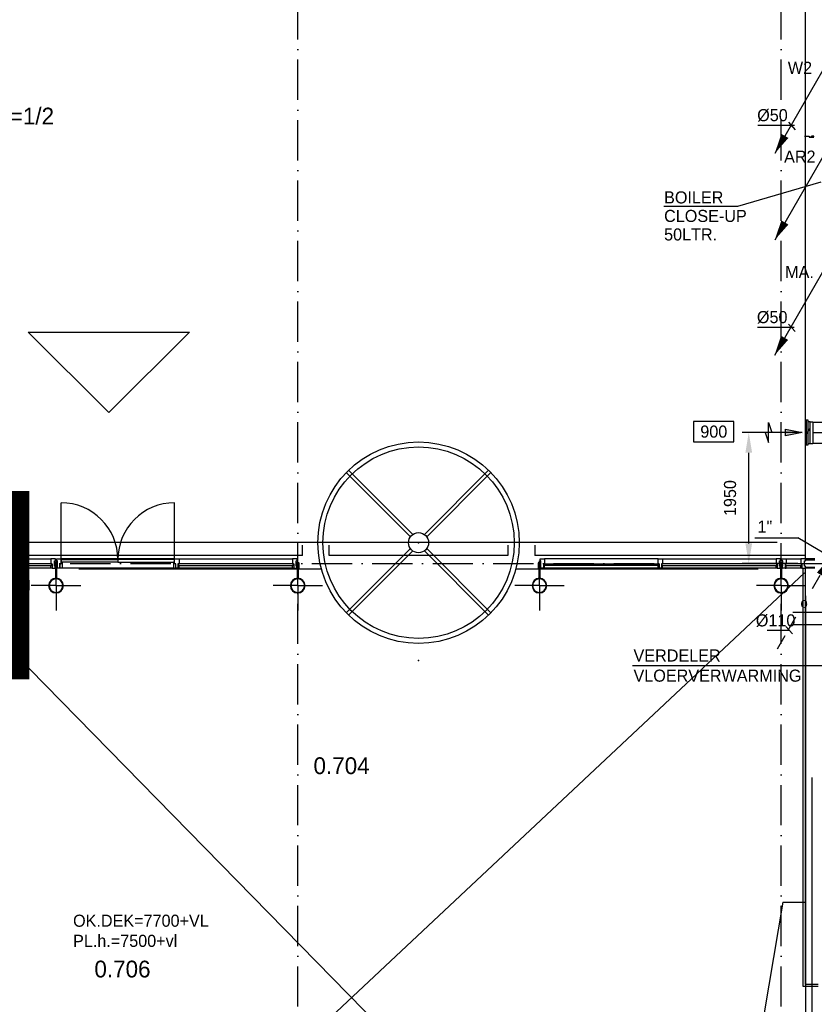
# Model space of a CAD drawing. Extents: x 25315 to 170951, y 867852 to 951952.
# Tile 85 of 119: x 87783 to 99617, y 922464 to 937125. Entities that reach past the tile are written whole.
import ezdxf
from ezdxf.enums import TextEntityAlignment as Align

# ---------------------------------------------------------------- set-up
doc = ezdxf.new("R2010")
doc.units = 0
doc.header["$LTSCALE"] = 100
for name, pattern in [('2322107', [2000, 1000, 1000]), ('2322108', [7, 5, -2]), ('CENTER2', [11.25, 7.5, -1.25, 1.25, -1.25]), ('CENTER4', [5, 3.125, -0.625, 0.625, -0.625]), ('DASHDOT', [9, 6, -1.5, 0, -1.5]), ('DOT2', [1.25, 0, -1.25])]:
    doc.linetypes.add(name, pattern=pattern)
doc.layers.get('0').update_dxf_attribs({"linetype": 'CONTINUOUS'})
doc.layers.get('DEFPOINTS').update_dxf_attribs({"linetype": 'CONTINUOUS'})
for name, color, linetype in [('AL$7----_STRAMIEN', 1, 'DASHDOT'), ('BOUW', 8, 'CONTINUOUS'), ('WI561---', 1, 'CONTINUOUS'), ('WL5233--', 4, 'CONTINUOUS'), ('WL524---', 4, 'CONTINUOUS'), ('WL532---', 4, 'CONTINUOUS'), ('WL561---', 4, 'CONTINUOUS'), ('WL561---_AANVOER', 4, 'CONTINUOUS'), ('WL561---_RETOUR', 4, 'CONTINUOUS'), ('WL570---', 3, 'CONTINUOUS'), ('WL570---_HARTLIJN', 7, 'CONTINUOUS'), ('WL570---_RETOUR', 3, 'CONTINUOUS'), ('WL570---_TOEVOER', 3, 'CONTINUOUS'), ('WM521---', 1, 'CONTINUOUS'), ('WM570---', 1, 'CONTINUOUS')]:
    doc.layers.add(name, color=color, linetype=linetype)
doc.styles.add('BURO-018', font='BUROFONT.shx', dxfattribs={"height": 180})
doc.styles.add('BURO-025', font='BUROFONT.shx', dxfattribs={"height": 250})
doc.dimstyles.new('CEES', dxfattribs={"dimscale": 100, "dimtxt": 3, "dimasz": 3, "dimexe": 1, "dimexo": 1, "dimgap": 1.5, "dimtad": 0, "dimdec": 0, "dimzin": 0, "dimtxsty": 'BURO-018', "dimcen": -3, "dimdle": 1.25, "dimclrd": 1, "dimclre": 1, "dimclrt": 1, "dimazin": 3, "dimtfac": 0.75, "dimtdec": 0, "dimtofl": 0, "dimtmove": 0, "dimatfit": 3, "dimtvp": 1.5, "dimtolj": 1, "dimtzin": 0})

# ---------------------------------------------------------------- blocks, each defined once
blk = doc.blocks.new('2322401')
at = {"color": 0, "linetype": 'CONTINUOUS'}
for p, q in [((-0.5, 0.5, 1), (-0.5, 0.5)), ((-0.5, 0.5, 1), (-0.5, -0.5, 1)), ((0.5, 0.5, 1), (-0.5, 0.5, 1)), ((0.5, 0.5), (-0.5, 0.5)), ((-0.5, 0.5), (-0.5, -0.5)), ((0.5, 0.5, 1), (0.5, 0.5)), ((0.5, -0.5, 1), (0.5, 0.5, 1)), ((0.5, -0.5), (0.5, 0.5)), ((-0.5, -0.5, 1), (-0.5, -0.5)), ((-0.5, -0.5, 1), (0.5, -0.5, 1)), ((-0.5, -0.5), (0.5, -0.5)), ((0.5, -0.5, 1), (0.5, -0.5))]:
    blk.add_line(p, q, dxfattribs=at)
blk = doc.blocks.new('CVHATCH4')
at = {"color": 0, "linetype": 'DOT2'}
blk.add_lwpolyline([(-0.5, 0, 1, 1, 0), (0.5, 0, 1, 1, 0)], format="xyseb", dxfattribs=at)
blk = doc.blocks.new('LDV2121')
at = {"color": 0, "linetype": 'CONTINUOUS'}
blk.add_line((-0.25, -0.43), (-6.75, -11.69), dxfattribs=at)
blk.add_lwpolyline([(-6.75, -11.69, 0, 1, 0), (-5.5, -9.53, 1, 1, 0)], format="xyseb", dxfattribs=at)
blk.add_circle((0, 0), 0.5, dxfattribs=at)
blk = doc.blocks.new('LDV4123')
at = {"color": 0, "linetype": 'CONTINUOUS'}
for p, q in [((-0.25, -0.43), (-1.19, -2.06)), ((-1.56, -2.71), (-2.5, -4.33)), ((-5.44, -9.42), (-4.5, -7.79)), ((-6.75, -11.69), (-5.81, -10.07))]:
    blk.add_line(p, q, dxfattribs=at)
blk.add_lwpolyline([(-0.25, -0.43, 0, 1, 0), (-1.5, -2.6, 1, 1, 0)], format="xyseb", dxfattribs=at)
blk.add_circle((0, 0), 0.5, dxfattribs=at)
at = {"color": 0, "linetype": 'CONTINUOUS', "style": 'BURO-018'}
blk.add_attdef('LD_TEXT1', text='', height=1.8, dxfattribs=at).set_placement((-3.5, -6.06), align=Align.MIDDLE)
blk = doc.blocks.new('LU-PIJL6')
at = {"color": 0, "linetype": 'CONTINUOUS'}
for p, q in [((-5, -1.5), (-5, 1.5)), ((-5, 1.5), (-4.5, 0)), ((0, 0), (-7.5, 0)), ((-5.5, 0), (-5, -1.5)), ((-2.5, -0.5), (-2.5, 0.5)), ((-2.5, 0.5), (0, 0)), ((0, 0), (-2.5, -0.5))]:
    blk.add_line(p, q, dxfattribs=at)
blk.add_solid([(-2.5, 0.5), (-2.5, -0.5), (0, 0)], dxfattribs=at)
blk = doc.blocks.new('LU-VENTIEL-145')
at = {"color": 0, "linetype": 'CONTINUOUS'}
for p, q in [((0, 162.5), (-30, 162.5)), ((-30, 162.5), (-30, -162.5)), ((30, 182.5), (0, 182.5)), ((0, 182.5), (0, -182.5)), ((30, -182.5), (30, 182.5)), ((-30, -162.5), (0, -162.5)), ((0, -182.5), (30, -182.5))]:
    blk.add_line(p, q, dxfattribs=at)
blk = doc.blocks.new('LU-ORND')
at = {"color": 0, "linetype": 'CONTINUOUS'}
for p, q in [((-3, 1.5), (-3, -1.5)), ((3, 1.5), (-3, 1.5)), ((3, -1.5), (3, 1.5)), ((-3, -1.5), (3, -1.5))]:
    blk.add_line(p, q, dxfattribs=at)
blk = doc.blocks.new('CVRINFO2')
at = {"color": 0, "linetype": 'CONTINUOUS', "style": 'BURO-025'}
for tag, p in [('CV_TEXT125', (0, 0)), ('CV_TEXT225', (0, -4.17)), ('CV_TEXT325', (0, -8.33)), ('CV_TEXT425', (0, -12.5))]:
    blk.add_attdef(tag, p, '', height=2.5, dxfattribs=at)
blk = doc.blocks.new('LU-1D-K-13B')
at = {"color": 0, "linetype": 'CONTINUOUS'}
for p, q in [((-0.5, 157.5), (0.5, 157.5)), ((-0.5, -157.5), (0.5, -157.5))]:
    blk.add_line(p, q, dxfattribs=at)
at = {"layer": 'WL570---_HARTLIJN', "linetype": 'CENTER2'}
blk.add_line((-0.5, 0), (0.5, 0), dxfattribs=at)
blk = doc.blocks.new('*D461')
at = {"color": 1, "linetype": 'BYBLOCK'}
for p, q in [((99370, 625104), (98541, 625104)), ((98641, 623454), (98641, 624804)), ((99370, 623154), (98541, 623154))]:
    blk.add_line(p, q, dxfattribs=at)
for points in [[(98591, 624804), (98691, 624804), (98641, 625104)], [(98591, 623454), (98691, 623454), (98641, 623154)]]:
    blk.add_solid(points, dxfattribs=at)
at = {"layer": 'DEFPOINTS', "color": 0, "linetype": 'BYBLOCK'}
for p in [(98641, 625104), (99470, 625104), (99470, 623154)]:
    blk.add_point(p, dxfattribs=at)
at = {"color": 1, "linetype": 'BYBLOCK', "insert": (98363, 624129), "char_height": 180, "attachment_point": 5, "rotation": 90, "style": 'BURO-018'}
blk.add_mtext('\\A1;1950', dxfattribs=at)

msp = doc.modelspace()

# ---------------------------------------------------------------- linework, layer by layer
at = {"layer": 'AL$7----_STRAMIEN', "color": 1}
msp.add_line((54329.2, 929027.5), (144123.6, 929027.5), dxfattribs=at)
for points in [[(91923.6, 908027.5), (91923.6, 949018.6)], [(91923.6, 908027.5), (91923.6, 949018.6)], [(99123.6, 908027.5), (99123.6, 949018.6)], [(99123.6, 908027.5), (99123.6, 949018.6)]]:
    msp.add_lwpolyline(points, dxfattribs=at)
at = {"layer": 'BOUW'}
for p, q in [((99483.6, 929097.7), (99483.6, 946967.7)), ((99471, 935392.7), (99478, 935392.7)), ((99478, 935392.7), (99482, 935392.7)), ((99482, 935392.7), (99490, 935392.7)), ((99490, 935392.7), (99543, 935392.7)), ((99543, 935392.7), (99543, 935375.7)), ((99573, 935392.7), (99573, 935375.7)), ((99610, 935392.7), (99573, 935392.7)), ((99610, 935380.7), (99610, 935392.7)), ((99543, 935375.7), (99610, 935375.7)), ((99571, 935377.7), (99545, 935377.7)), ((99573, 935375.7), (99605, 935375.7)), ((99605, 935380.7), (99610, 935380.7)), ((99605, 935375.7), (99605, 935380.7)), ((99544.9, 931032.6), (99494.9, 930957.6)), ((93636.7, 929459.9), (92680.8, 930415.9)), ((93810.5, 929459.9), (94766.4, 930415.9)), ((93601.3, 929424.6), (92645.4, 930380.5)), ((93845.9, 929424.6), (94801.8, 930380.5)), ((88399.6, 929087), (88399.6, 929932.3)), ((90090.1, 929087), (90090.1, 929932.3)), ((83561.9, 929346.2), (99061.9, 929346.2)), ((91993.6, 929148.5), (91993.6, 929298.5)), ((92393.6, 929148.5), (92393.6, 929298.6)), ((93601.3, 929250.8), (92645.4, 928294.8)), ((93845.9, 929250.8), (94801.8, 928294.8)), ((95053.6, 929298.6), (95053.6, 929148.5)), ((95453.6, 929298.5), (95453.6, 929148.5)), ((91993.6, 929148.5), (84363.6, 929148.5)), ((88332.6, 929097), (88399.6, 929097)), ((88332.6, 929067.5), (88332.6, 929097)), ((90090.1, 929097), (88399.6, 929097)), ((88399.6, 929097), (88399.6, 929025)), ((88399.6, 929087), (89244.8, 929087)), ((88399.6, 929047), (88399.6, 929087)), ((89244.8, 929087), (89244.8, 929047)), ((90090.1, 929087), (89244.8, 929087)), ((89244.8, 929087), (89244.8, 929047)), ((90090.1, 929097), (90157.1, 929097)), ((90090.1, 929025), (90090.1, 929097)), ((90090.1, 929047), (90090.1, 929087)), ((90157.1, 929097), (91847.6, 929097)), ((90157.1, 929097), (90157.1, 929025)), ((91847.6, 929097), (91847.6, 929025)), ((91914.6, 929097), (91847.6, 929097)), ((91914.6, 929067.5), (91914.6, 929097)), ((95053.6, 929148.5), (92393.6, 929148.5)), ((93636.7, 929215.4), (92680.8, 928259.5)), ((93810.5, 929215.4), (94766.4, 928259.5)), ((99483.6, 929148.5), (95453.6, 929148.5)), ((95532.6, 929097), (95599.6, 929097)), ((95532.6, 929067.5), (95532.6, 929097)), ((97290.1, 929097), (95599.6, 929097)), ((95599.6, 929097), (95599.6, 929025)), ((97290.1, 929097), (97357.1, 929097)), ((97290.1, 929025), (97290.1, 929097)), ((97357.1, 929097), (99047.6, 929097)), ((97357.1, 929097), (97357.1, 929025)), ((99047.6, 929097), (99047.6, 929025)), ((99114.6, 929097), (99047.6, 929097)), ((99114.6, 929067.5), (99114.6, 929097)), ((99132.6, 929097), (99199.6, 929097)), ((99132.6, 929067.5), (99132.6, 929097)), ((99199.6, 929097), (99416.6, 929097)), ((99199.6, 929097), (99199.6, 929025)), ((99416.6, 929097), (99416.6, 929025)), ((99483.6, 929097), (99416.6, 929097)), ((99624.6, 929097.7), (99483.6, 929097.7)), ((99483.6, 929097.7), (99483.6, 929082.7)), ((99483.6, 929067.5), (99483.6, 929097)), ((88304, 929033.9), (88304, 928963.5)), ((88307.2, 929033.9), (88307.2, 928963.5)), ((88339.2, 929038.7), (88308.8, 929038.7)), ((88339.2, 929035.5), (88308.8, 929035.5)), ((88308.8, 928961.9), (88339.2, 928961.9)), ((88308.8, 928958.7), (88339.2, 928958.7)), ((88318.8, 928958.7), (88329, 928958.7)), ((88318.8, 928807.8), (88318.8, 928958.7)), ((88323.8, 928698.3), (88323.8, 929066.2)), ((88329, 928958.7), (88329, 928807.8)), ((88346.6, 929067.5), (88332.6, 929067.5)), ((88332.6, 928987.5), (88346.6, 928987.5)), ((88332.6, 928958), (88332.6, 928987.5)), ((88382.6, 928958), (88332.6, 928958)), ((88340.8, 928963.5), (88340.8, 929033.9)), ((88344, 928963.5), (88344, 929033.9)), ((88346.6, 928987.5), (88346.6, 929067.5)), ((88382.6, 929025), (88382.6, 928958)), ((88399.6, 929025), (88382.6, 929025)), ((88382.6, 929025), (88399.6, 929025)), ((88382.6, 928958), (88382.6, 929025)), ((88416.6, 928958), (88382.6, 928958)), ((89244.8, 929047), (88399.6, 929047)), ((88399.6, 929025), (88399.6, 929047)), ((88399.6, 929047), (88416.6, 929047)), ((90090.1, 928958), (88399.6, 928958)), ((88416.6, 929047), (88416.6, 928958)), ((88664.9, 928948.5), (92268.8, 928948.5)), ((89244.8, 929047), (90090.1, 929047)), ((90073.1, 929047), (90073.1, 928958)), ((90090.1, 929047), (90073.1, 929047)), ((90073.1, 928958), (90107.1, 928958)), ((90090.1, 929025), (90090.1, 929047)), ((90107.1, 929025), (90090.1, 929025)), ((90107.1, 929025), (90090.1, 929025)), ((90107.1, 928958), (90107.1, 929025)), ((90107.1, 928958), (90107.1, 929025)), ((90140.1, 928958), (90107.1, 928958)), ((90140.1, 929025), (90140.1, 928958)), ((90157.1, 929025), (90140.1, 929025)), ((90140.1, 929025), (90140.1, 928996)), ((90157.1, 929025), (90140.1, 929025)), ((90157.1, 928996), (90140.1, 928996)), ((90140.1, 928996), (90140.1, 928958)), ((90140.1, 928996), (90157.1, 928996)), ((90140.1, 928958), (90157.1, 928958)), ((91860.6, 929021), (90144.1, 929021)), ((90144.1, 929021), (90157.1, 929021)), ((90144.1, 929000), (90144.1, 929021)), ((90144.1, 929021), (90144.1, 929000)), ((90144.1, 929000), (91860.6, 929000)), ((90157.1, 929000), (90144.1, 929000)), ((90157.1, 929021), (90157.1, 929025)), ((90157.1, 928996), (90157.1, 929000)), ((90157.1, 928958), (90157.1, 928996)), ((91847.6, 928958), (90157.1, 928958)), ((91847.6, 929025), (91864.6, 929025)), ((91847.6, 929025), (91864.6, 929025)), ((91847.6, 929021), (91847.6, 929025)), ((91860.6, 929021), (91847.6, 929021)), ((91847.6, 929000), (91860.6, 929000)), ((91847.6, 928996), (91847.6, 929000)), ((91864.6, 928996), (91847.6, 928996)), ((91847.6, 928996), (91864.6, 928996)), ((91847.6, 928958), (91847.6, 928996)), ((91864.6, 928958), (91847.6, 928958)), ((91860.6, 929000), (91860.6, 929021)), ((91860.6, 929000), (91860.6, 929021)), ((91864.6, 929025), (91864.6, 928958)), ((91864.6, 929025), (91864.6, 928996)), ((91864.6, 928996), (91864.6, 928958)), ((91864.6, 928958), (91914.6, 928958)), ((91900.6, 929067.5), (91914.6, 929067.5)), ((91900.6, 928987.5), (91900.6, 929067.5)), ((91914.6, 928987.5), (91900.6, 928987.5)), ((91904, 929033.9), (91904, 928963.5)), ((91907.2, 929033.9), (91907.2, 928963.5)), ((91939.2, 929038.7), (91908.8, 929038.7)), ((91939.2, 929035.5), (91908.8, 929035.5)), ((91908.8, 928961.9), (91939.2, 928961.9)), ((91908.8, 928958.7), (91939.2, 928958.7)), ((91914.6, 928958), (91914.6, 928987.5)), ((91918.8, 928958.7), (91929, 928958.7)), ((91918.8, 928807.8), (91918.8, 928958.7)), ((91923.8, 928698.3), (91923.8, 929066.2)), ((91929, 928958.7), (91929, 928807.8)), ((91940.8, 928963.5), (91940.8, 929033.9)), ((91944, 928963.5), (91944, 929033.9)), ((95174.7, 928948.5), (98782.3, 928948.5)), ((95504, 929033.9), (95504, 928963.5)), ((95507.2, 929033.9), (95507.2, 928963.5)), ((95539.2, 929038.7), (95508.8, 929038.7)), ((95539.2, 929035.5), (95508.8, 929035.5)), ((95508.8, 928961.9), (95539.2, 928961.9)), ((95508.8, 928958.7), (95539.2, 928958.7)), ((95518.8, 928958.7), (95529, 928958.7)), ((95518.8, 928807.8), (95518.8, 928958.7)), ((95523.8, 928698.3), (95523.8, 929066.2)), ((95529, 928958.7), (95529, 928807.8)), ((95546.6, 929067.5), (95532.6, 929067.5)), ((95532.6, 928987.5), (95546.6, 928987.5)), ((95532.6, 928958), (95532.6, 928987.5)), ((95582.6, 928958), (95532.6, 928958)), ((95540.8, 928963.5), (95540.8, 929033.9)), ((95544, 928963.5), (95544, 929033.9)), ((95546.6, 928987.5), (95546.6, 929067.5)), ((95582.6, 929025), (95582.6, 928996)), ((95599.6, 929025), (95582.6, 929025)), ((95582.6, 929025), (95582.6, 928958)), ((95599.6, 929025), (95582.6, 929025)), ((95582.6, 928996), (95599.6, 928996)), ((95599.6, 928996), (95582.6, 928996)), ((95582.6, 928996), (95582.6, 928958)), ((95582.6, 928958), (95599.6, 928958)), ((95586.6, 929021), (97303.1, 929021)), ((95586.6, 929021), (95599.6, 929021)), ((95586.6, 929000), (95586.6, 929021)), ((95586.6, 929000), (95586.6, 929021)), ((97303.1, 929000), (95586.6, 929000)), ((95599.6, 929000), (95586.6, 929000)), ((95599.6, 929021), (95599.6, 929025)), ((95599.6, 928996), (95599.6, 929000)), ((95599.6, 928958), (95599.6, 928996)), ((97290.1, 928958), (95599.6, 928958)), ((97290.1, 929025), (97307.1, 929025)), ((97290.1, 929021), (97290.1, 929025)), ((97307.1, 929025), (97290.1, 929025)), ((97303.1, 929021), (97290.1, 929021)), ((97290.1, 929000), (97303.1, 929000)), ((97290.1, 928996), (97290.1, 929000)), ((97290.1, 928996), (97307.1, 928996)), ((97290.1, 928958), (97290.1, 928996)), ((97307.1, 928996), (97290.1, 928996)), ((97307.1, 928958), (97290.1, 928958)), ((97303.1, 929000), (97303.1, 929021)), ((97303.1, 929021), (97303.1, 929000)), ((97307.1, 929025), (97307.1, 928996)), ((97307.1, 928958), (97307.1, 929025)), ((97307.1, 928996), (97307.1, 928958)), ((97340.1, 928958), (97307.1, 928958)), ((97340.1, 929025), (97340.1, 928958)), ((97357.1, 929025), (97340.1, 929025)), ((97340.1, 929025), (97340.1, 928996)), ((97357.1, 929025), (97340.1, 929025)), ((97357.1, 928996), (97340.1, 928996)), ((97340.1, 928996), (97340.1, 928958)), ((97340.1, 928996), (97357.1, 928996)), ((97340.1, 928958), (97357.1, 928958)), ((99060.6, 929021), (97344.1, 929021)), ((97344.1, 929021), (97344.1, 929000)), ((97344.1, 929021), (97357.1, 929021)), ((97344.1, 929000), (97344.1, 929021)), ((97344.1, 929000), (99060.6, 929000)), ((97357.1, 929000), (97344.1, 929000)), ((97357.1, 929021), (97357.1, 929025)), ((97357.1, 928996), (97357.1, 929000)), ((97357.1, 928958), (97357.1, 928996)), ((99047.6, 928958), (97357.1, 928958)), ((99047.6, 929025), (99064.6, 929025)), ((99047.6, 929025), (99064.6, 929025)), ((99047.6, 929021), (99047.6, 929025)), ((99060.6, 929021), (99047.6, 929021)), ((99047.6, 929000), (99060.6, 929000)), ((99047.6, 928996), (99047.6, 929000)), ((99064.6, 928996), (99047.6, 928996)), ((99047.6, 928996), (99064.6, 928996)), ((99047.6, 928958), (99047.6, 928996)), ((99064.6, 928958), (99047.6, 928958)), ((99060.6, 929000), (99060.6, 929021)), ((99060.6, 929000), (99060.6, 929021)), ((99064.6, 929025), (99064.6, 928958)), ((99064.6, 929025), (99064.6, 928996)), ((99064.6, 928996), (99064.6, 928958)), ((99064.6, 928958), (99114.6, 928958)), ((99100.6, 929067.5), (99114.6, 929067.5)), ((99100.6, 928987.5), (99100.6, 929067.5)), ((99114.6, 928987.5), (99100.6, 928987.5)), ((99104, 929033.9), (99104, 928963.5)), ((99107.2, 929033.9), (99107.2, 928963.5)), ((99139.2, 929038.7), (99108.8, 929038.7)), ((99139.2, 929035.5), (99108.8, 929035.5)), ((99108.8, 928961.9), (99139.2, 928961.9)), ((99108.8, 928958.7), (99139.2, 928958.7)), ((99114.6, 928958), (99114.6, 928987.5)), ((99118.8, 928958.7), (99129, 928958.7)), ((99118.8, 928807.8), (99118.8, 928958.7)), ((99123.8, 928698.3), (99123.8, 929066.2)), ((99129, 928958.7), (99129, 928807.8)), ((99146.6, 929067.5), (99132.6, 929067.5)), ((99132.6, 928987.5), (99146.6, 928987.5)), ((99132.6, 928958), (99132.6, 928987.5)), ((99182.6, 928958), (99132.6, 928958)), ((99140.8, 928963.5), (99140.8, 929033.9)), ((99144, 928963.5), (99144, 929033.9)), ((99146.6, 928987.5), (99146.6, 929067.5)), ((99182.6, 929025), (99182.6, 928958)), ((99199.6, 929025), (99182.6, 929025)), ((99182.6, 929025), (99182.6, 928996)), ((99199.6, 929025), (99182.6, 929025)), ((99182.6, 928996), (99199.6, 928996)), ((99199.6, 928996), (99182.6, 928996)), ((99182.6, 928996), (99182.6, 928958)), ((99182.6, 928958), (99199.6, 928958)), ((99429.6, 929021), (99186.6, 929021)), ((99186.6, 929021), (99186.6, 929000)), ((99186.6, 929021), (99199.6, 929021)), ((99186.6, 929000), (99186.6, 929021)), ((99186.6, 929000), (99429.6, 929000)), ((99199.6, 929000), (99186.6, 929000)), ((99199.6, 929021), (99199.6, 929025)), ((99199.6, 928996), (99199.6, 929000)), ((99199.6, 928958), (99199.6, 928996)), ((99416.6, 928958), (99199.6, 928958)), ((99416.6, 929025), (99433.6, 929025)), ((99416.6, 929025), (99433.6, 929025)), ((99416.6, 929021), (99416.6, 929025)), ((99429.6, 929021), (99416.6, 929021)), ((99416.6, 929000), (99429.6, 929000)), ((99416.6, 928996), (99416.6, 929000)), ((99433.6, 928996), (99416.6, 928996)), ((99416.6, 928996), (99433.6, 928996)), ((99416.6, 928958), (99416.6, 928996)), ((99433.6, 928958), (99416.6, 928958)), ((99429.6, 929000), (99429.6, 929021)), ((99429.6, 929000), (99429.6, 929021)), ((99433.6, 929025), (99433.6, 928958)), ((99433.6, 929025), (99433.6, 928996)), ((99433.6, 928996), (99433.6, 928958)), ((99433.6, 928958), (99483.6, 928958)), ((99453.6, 922727.7), (99453.6, 928958.7)), ((99469.6, 929067.5), (99483.6, 929067.5)), ((99469.6, 928987.5), (99469.6, 929067.5)), ((99483.6, 928987.5), (99469.6, 928987.5)), ((99483.6, 929082.7), (99624.6, 929082.7)), ((99483.6, 928958), (99483.6, 928987.5)), ((99483.6, 928972.4), (99624.6, 928972.4)), ((99483.6, 928957.4), (99483.6, 928972.4)), ((99483.6, 922757.7), (99483.6, 928958.7)), ((99624.6, 928957.4), (99483.6, 928957.4)), ((85765.7, 916040.2), (99473.6, 928887.7)), ((99128, 916040.2), (86523.6, 928887.7)), ((88329, 928807.8), (88318.8, 928807.8)), ((91929, 928807.8), (91918.8, 928807.8)), ((95529, 928807.8), (95518.8, 928807.8)), ((99129, 928807.8), (99118.8, 928807.8)), ((88323.8, 928698.3), (87955.9, 928698.3)), ((88323.8, 928698.3), (88323.8, 928330.5)), ((88323.8, 928698.3), (88691.6, 928698.3)), ((91923.8, 928698.3), (91555.9, 928698.3)), ((91923.8, 928698.3), (91923.8, 928330.5)), ((91923.8, 928698.3), (92291.6, 928698.3)), ((95523.8, 928698.3), (95155.9, 928698.3)), ((95523.8, 928698.3), (95523.8, 928330.5)), ((95523.8, 928698.3), (95891.6, 928698.3)), ((99123.8, 928698.3), (98755.9, 928698.3)), ((99123.8, 928698.3), (99123.8, 928330.5)), ((99123.8, 928698.3), (99491.6, 928698.3)), ((99583.6, 915447.1), (99583.6, 925842.9)), ((99146.2, 923983.7), (99473.6, 923983.7)), ((99673.6, 922727.7), (99453.6, 922727.7)), ((99673.6, 922757.7), (99483.6, 922757.7))]:
    msp.add_line(p, q, dxfattribs=at)
at = {"layer": 'BOUW', "color": 1}
for p, q in [((99715.1, 934707.1), (98471.3, 934343.1)), ((98471.3, 934343.1), (97376.9, 934343.1))]:
    msp.add_line(p, q, dxfattribs=at)
at = {"layer": 'BOUW'}
for points in [[(90311.2, 932474.8), (89111.2, 931274.8), (87911.2, 932474.8), (90311.2, 932474.8)], [(86557.1, 929097), (88247.6, 929097)], [(88247.6, 928958), (86557.1, 928958)], [(99483.6, 928548.5), (99483.6, 913427.5)], [(99146.2, 923983.7), (98041.1, 917421.9)]]:
    msp.add_lwpolyline(points, dxfattribs=at)
for points in [[(88247.6, 929025), (88264.6, 929025), (88264.6, 928958), (88314.6, 928958), (88314.6, 928987.5), (88300.6, 928987.5), (88300.6, 929067.5), (88314.6, 929067.5), (88314.6, 929097), (88247.6, 929097)], [(86544.1, 929021), (86544.1, 929000), (88260.6, 929000), (88260.6, 929021)], [(88247.6, 928996), (88247.6, 929000), (88260.6, 929000), (88260.6, 929021), (88247.6, 929021), (88247.6, 929025), (88264.6, 929025), (88264.6, 928996)], [(88264.6, 928996), (88264.6, 928958), (88247.6, 928958), (88247.6, 928996)]]:
    msp.add_lwpolyline(points, close=True, dxfattribs=at)
for radius in [1500, 1425, 150]:
    msp.add_circle((93723.6, 929337.7), radius, dxfattribs=at)
for centre, radius, start, end in [((88399.6, 929087), 845.2, 360, 90), ((90090.1, 929087), 845.2, 90, 180), ((88308.8, 929033.9), 4.8, 90, 180), ((88308.8, 928963.5), 4.8, 180, 270), ((88308.8, 929033.9), 1.6, 90, 180), ((88308.8, 928963.5), 1.6, 180, 270), ((88339.2, 929033.9), 4.8, 0, 90), ((88339.2, 929033.9), 1.6, 0, 90), ((88339.2, 928963.5), 4.8, 270, 0), ((88339.2, 928963.5), 1.6, 270, 0), ((91908.8, 929033.9), 4.8, 90, 180), ((91908.8, 928963.5), 4.8, 180, 270), ((91908.8, 929033.9), 1.6, 90, 180), ((91908.8, 928963.5), 1.6, 180, 270), ((91939.2, 929033.9), 4.8, 0, 90), ((91939.2, 929033.9), 1.6, 0, 90), ((91939.2, 928963.5), 4.8, 270, 0), ((91939.2, 928963.5), 1.6, 270, 0), ((95508.8, 929033.9), 4.8, 90, 180), ((95508.8, 928963.5), 4.8, 180, 270), ((95508.8, 929033.9), 1.6, 90, 180), ((95508.8, 928963.5), 1.6, 180, 270), ((95539.2, 929033.9), 4.8, 0, 90), ((95539.2, 929033.9), 1.6, 0, 90), ((95539.2, 928963.5), 4.8, 270, 0), ((95539.2, 928963.5), 1.6, 270, 0), ((99108.8, 929033.9), 4.8, 90, 180), ((99108.8, 928963.5), 4.8, 180, 270), ((99108.8, 929033.9), 1.6, 90, 180), ((99108.8, 928963.5), 1.6, 180, 270), ((99139.2, 929033.9), 4.8, 0, 90), ((99139.2, 929033.9), 1.6, 0, 90), ((99139.2, 928963.5), 4.8, 270, 0), ((99139.2, 928963.5), 1.6, 270, 0), ((88323.8, 928698.3), 109.5, 90, 270), ((88323.8, 928698.3), 101.5, 90, 270), ((88323.8, 928698.3), 109.5, 270, 90), ((88323.8, 928698.3), 101.5, 270, 90), ((91923.8, 928698.3), 109.5, 90, 270), ((91923.8, 928698.3), 101.5, 90, 270), ((91923.8, 928698.3), 109.5, 270, 90), ((91923.8, 928698.3), 101.5, 270, 90), ((95523.8, 928698.3), 109.5, 90, 270), ((95523.8, 928698.3), 101.5, 90, 270), ((95523.8, 928698.3), 109.5, 270, 90), ((95523.8, 928698.3), 101.5, 270, 90), ((99123.8, 928698.3), 109.5, 90, 270), ((99123.8, 928698.3), 101.5, 90, 270), ((99123.8, 928698.3), 109.5, 270, 90), ((99123.8, 928698.3), 101.5, 270, 90)]:
    msp.add_arc(centre, radius, start, end, dxfattribs=at)
for p in [(93723.6, 929337.7), (88323.6, 928698.3), (88323.6, 928698.3), (88323.6, 928698.3), (88323.6, 928698.3), (91923.6, 928698.3), (91923.6, 928698.3), (91923.6, 928698.3), (91923.6, 928698.3), (95523.6, 928698.3), (95523.6, 928698.3), (95523.6, 928698.3), (95523.6, 928698.3), (99123.6, 928698.3), (99123.6, 928698.3), (93720.8, 927582.8)]:
    msp.add_point(p, dxfattribs=at)
at = {"layer": 'WL561---_AANVOER', "color": 4, "linetype": '2322107'}
msp.add_line((99298.5, 928303), (99879.4, 928303), dxfattribs=at)
at = {"layer": 'WL561---_RETOUR', "linetype": '2322108'}
msp.add_line((99294.6, 928119.2), (99882.9, 928119), dxfattribs=at)
at = {"layer": 'WL561---_RETOUR', "color": 1}
msp.add_line((96909.8, 927508.4), (99935.5, 927508.4), dxfattribs=at)
at = {"layer": 'WL570---'}
msp.add_line((99596.6, 931139.8), (99596.6, 930814.8), dxfattribs=at)
at = {"layer": 'WL570---', "color": 1}
msp.add_line((98730.4, 929410.9), (99371.3, 929410.9), dxfattribs=at)
at = {"layer": 'WL570---_HARTLIJN', "color": 1, "linetype": 'CONTINUOUS'}
for p, q in [((99321.8, 935549.2), (98776.2, 935549.2)), ((99235, 935598.8), (99334.2, 935487.3)), ((99317.8, 932542.3), (98772.2, 932542.3)), ((99231, 932591.8), (99330.2, 932480.3)), ((99190.9, 928090.2), (99290.1, 927978.7)), ((99252.1, 928032.7), (98917.3, 928032.7))]:
    msp.add_line(p, q, dxfattribs=at)
at = {"layer": 'WL570---_RETOUR'}
for p, q in [((99556.6, 931139.8), (99596.6, 931139.8)), ((99556.6, 930814.8), (99596.6, 930814.8))]:
    msp.add_line(p, q, dxfattribs=at)
at = {"layer": 'WM570---', "linetype": '2322107'}
msp.add_line((100280.8, 928869.6), (99371.3, 929410.9), dxfattribs=at)

# ---------------------------------------------------------------- block references
at = {"layer": 'WI561---'}
ref = msp.add_blockref('CVRINFO2', (85051.7, 936398.5, 120), dxfattribs=dict(at, xscale=100, yscale=100, zscale=100))
ref.add_attrib('CV_TEXT125', '%%u2x1760-300-22', (85051.7, 936398.5, 120), dxfattribs={"layer": '0', "color": 2, "linetype": 'CONTINUOUS', "height": 250, "style": 'BURO-025'})
ref.add_attrib('CV_TEXT225', 'Q=2591 W', (85051.7, 935981.9, 120), dxfattribs={"layer": '0', "color": 2, "linetype": 'CONTINUOUS', "height": 250, "style": 'BURO-025'})
ref.add_attrib('CV_TEXT325', '1xThV=1/2+1xRv=1/2', (85051.7, 935565.2, 120), dxfattribs={"layer": '0', "color": 2, "linetype": 'CONTINUOUS', "height": 250, "style": 'BURO-025'})
at = {"layer": 'WL5233--', "color": 2}
ref = msp.add_blockref('LDV4123', (99890.7, 929177.8), dxfattribs=dict(at, xscale=121.5, yscale=121.5, zscale=121.5))
ref.add_attrib('LD_TEXT1', 'o', dxfattribs={"layer": '0', "color": 1, "linetype": 'CONTINUOUS', "height": 145.8, "style": 'BURO-018'}).set_placement((99465.4, 928441.2), align=Align.MIDDLE)
at = {"layer": 'WL524---', "color": 2, "xscale": 121.5, "yscale": 121.5, "zscale": 121.5}
for p in [(99847.1, 936552.9), (99847.1, 935263.7), (99843.1, 933545.9)]:
    msp.add_blockref('LDV2121', p, dxfattribs=at)
at = {"layer": 'WL561---', "xscale": 2800, "yscale": 150}
for name, zscale, rotation in [('CVHATCH4', 2800, 180.0000000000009), ('2322401', 900, 180.000000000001)]:
    msp.add_blockref(name, (86525.2, 928705.3), dxfattribs=dict(at, zscale=zscale, rotation=rotation))
at = {"layer": 'WL570---_RETOUR', "rotation": 180}
msp.add_blockref('LU-VENTIEL-145', (99526.6, 930977.3), dxfattribs=at)
at = {"layer": 'WL570---_RETOUR', "xscale": 100, "yscale": 100, "zscale": 100, "rotation": 8.116775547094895e-12}
msp.add_blockref('LU-PIJL6', (99437, 930979.5), dxfattribs=at)
at = {"layer": 'WL570---_TOEVOER', "linetype": 'CONTINUOUS', "xscale": 1615.729470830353}
msp.add_blockref('LU-1D-K-13B', (100404.5, 930977.3), dxfattribs=at)
at = {"layer": 'WM570---'}
ref = msp.add_blockref('LU-ORND', (98120.3, 930991.8), dxfattribs=dict(at, xscale=100, yscale=100, zscale=100))
ref.add_attrib('LU_TEXT1', '900', dxfattribs={"layer": '0', "color": 1, "linetype": 'CONTINUOUS', "height": 180, "style": 'BURO-018'}).set_placement((98120.3, 930991.8), align=Align.MIDDLE)

# ---------------------------------------------------------------- texts
at = {"layer": 'BOUW', "style": 'BURO-025'}
for s, p in [('0.704', (92158.3, 925892.1)), ('0.706', (88895.3, 922864.2))]:
    msp.add_text(s, height=250, dxfattribs=at).set_placement(p)
at = {"layer": 'BOUW', "color": 1, "style": 'BURO-018'}
for s, p in [('OK.DEK=7700+VL', (88577.7, 923619.1)), ('PL.h.=7500+vl', (88577.7, 923319.1))]:
    msp.add_text(s, height=180, dxfattribs=at).set_placement(p)
at = {"layer": 'WL532---', "color": 1, "style": 'BURO-018'}
for s, p in [('W2', (99222.8, 936319.1)), ('BOILER', (97380.3, 934389.3)), ('CLOSE-UP', (97380.3, 934113.2)), ('50LTR.', (97380.3, 933838)), ('MA.', (99182.9, 933277.4))]:
    msp.add_text(s, height=180, dxfattribs=at).set_placement(p)
at = {"layer": 'WL561---', "color": 1, "style": 'BURO-018'}
msp.add_text('1"', height=180, dxfattribs=at).set_placement((98771.5, 929486.8))
at = {"layer": 'WL561---_RETOUR', "color": 1, "style": 'BURO-018'}
for s, p in [('VERDELER', (96924.7, 927568)), ('VLOERVERWARMING', (96924.7, 927268))]:
    msp.add_text(s, height=180, dxfattribs=at).set_placement(p)
at = {"layer": 'WL570---_HARTLIJN', "color": 1, "linetype": 'CENTER4', "style": 'BURO-018'}
for s, p in [('%%c50', (98766.6, 935614)), ('%%c50', (98762.7, 932607)), ('%%c110', (98746.5, 928091.1))]:
    msp.add_text(s, height=180, dxfattribs=at).set_placement(p)
at = {"layer": 'WM521---', "color": 1, "style": 'BURO-018'}
msp.add_text('AR2', height=180, dxfattribs=at).set_placement((99167.2, 934995.9))

# ---------------------------------------------------------------- dimensions: what is measured, and where the dimension line sits
at = {"layer": 'WL570---'}
dim = msp.add_linear_dim(base=(98640.6, 930977.3), p1=(99469.6, 929027.5), p2=(99469.6, 930977.3), angle=90, dimstyle='CEES', dxfattribs=at)
dim.commit()
dim.dimension.update_dxf_attribs({"geometry": '*D461', "text_midpoint": (98363.2, 930002.4), "insert": (0, 305873.1)})

doc.saveas('drawing.dxf')
